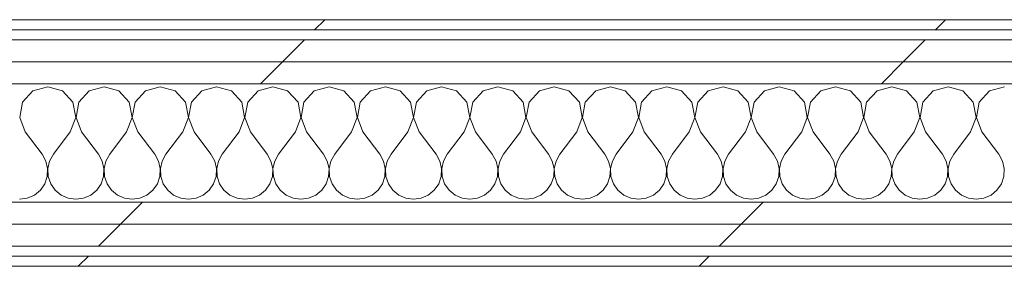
# Model space of a CAD drawing. Header units: millimetres. Extents: x -28277 to 305935, y -19284 to 4746.
# Tile 239 of 256: x 185932 to 186515, y -12070 to -11924. Entities that reach past the tile are written whole.
import ezdxf

# ---------------------------------------------------------------- set-up
doc = ezdxf.new("R2010")
doc.units = ezdxf.units.MM
doc.header["$MEASUREMENT"] = 0
doc.linetypes.add('Wipeout_Contour', pattern=[1000, 0, -1000])
doc.layers.add('Nuevo_08_E_Envans secs', color=7, linetype='Continuous')
doc.layers.add('Nuevo_08_E_Envans secs_Pluma_Nº__1', color=7, linetype='Continuous', lineweight=5)
for name, color, linetype, lineweight, true_color in [('Nuevo_08_E_Envans secs_Pluma_Nº__102', 7, 'Continuous', 5, 0xcccccc), ('Nuevo_08_E_Envans secs_Pluma_Nº__171', 171, 'Continuous', 13, 0xaaaaff), ('Nuevo_08_E_Envans secs_Pluma_Nº__177', 7, 'Continuous', 15, 0xf7e046)]:
    doc.layers.add(name, color=color, linetype=linetype, lineweight=lineweight, true_color=true_color)
pattern_1 = [(45, (184431.64, 0), (-367.696, 367.696), [390, -130]), (45, (184431.64, 367.7), (-367.696, 367.696), [390, -130])]

# ---------------------------------------------------------------- blocks, each defined once
blk = doc.blocks.new('*X622', base_point=(184431.64, 0))
at = {"layer": 'Nuevo_08_E_Envans secs_Pluma_Nº__102', "color": 254, "linetype": 'Continuous', "lineweight": 5, "true_color": 0xcccccc}
for p, q in [((185939.55, -11966.13), (185933.4, -11972.86)), ((185948.31, -11963.64), (185939.55, -11966.13)), ((185957.07, -11966.13), (185948.31, -11963.64)), ((185963.22, -11972.86), (185957.07, -11966.13)), ((185972.88, -11966.13), (185966.74, -11972.86)), ((185981.64, -11963.64), (185972.88, -11966.13)), ((185990.41, -11966.13), (185981.64, -11963.64)), ((185996.55, -11972.86), (185990.41, -11966.13)), ((186006.21, -11966.13), (186000.07, -11972.86)), ((186014.98, -11963.64), (186006.21, -11966.13)), ((186023.74, -11966.13), (186014.98, -11963.64)), ((186029.88, -11972.86), (186023.74, -11966.13)), ((186039.55, -11966.13), (186033.4, -11972.86)), ((186048.31, -11963.64), (186039.55, -11966.13)), ((186057.07, -11966.13), (186048.31, -11963.64)), ((186063.22, -11972.86), (186057.07, -11966.13)), ((186072.88, -11966.13), (186066.74, -11972.86)), ((186081.64, -11963.64), (186072.88, -11966.13)), ((186090.41, -11966.13), (186081.64, -11963.64)), ((186096.55, -11972.86), (186090.41, -11966.13)), ((186106.21, -11966.13), (186100.07, -11972.86)), ((186114.98, -11963.64), (186106.21, -11966.13)), ((186123.74, -11966.13), (186114.98, -11963.64)), ((186129.88, -11972.86), (186123.74, -11966.13)), ((186139.55, -11966.13), (186133.4, -11972.86)), ((186148.31, -11963.64), (186139.55, -11966.13)), ((186157.07, -11966.13), (186148.31, -11963.64)), ((186163.22, -11972.86), (186157.07, -11966.13)), ((186172.88, -11966.13), (186166.74, -11972.86)), ((186181.64, -11963.64), (186172.88, -11966.13)), ((186190.41, -11966.13), (186181.64, -11963.64)), ((186196.55, -11972.86), (186190.41, -11966.13)), ((186206.21, -11966.13), (186200.07, -11972.86)), ((186214.98, -11963.64), (186206.21, -11966.13)), ((186223.74, -11966.13), (186214.98, -11963.64)), ((186229.88, -11972.86), (186223.74, -11966.13)), ((186239.55, -11966.13), (186233.4, -11972.86)), ((186248.31, -11963.64), (186239.55, -11966.13)), ((186257.07, -11966.13), (186248.31, -11963.64)), ((186263.22, -11972.86), (186257.07, -11966.13)), ((186272.88, -11966.13), (186266.74, -11972.86)), ((186281.64, -11963.64), (186272.88, -11966.13)), ((186290.41, -11966.13), (186281.64, -11963.64)), ((186296.55, -11972.86), (186290.41, -11966.13)), ((186306.21, -11966.13), (186300.07, -11972.86)), ((186314.98, -11963.64), (186306.21, -11966.13)), ((186323.74, -11966.13), (186314.98, -11963.64)), ((186329.88, -11972.86), (186323.74, -11966.13)), ((186339.55, -11966.13), (186333.4, -11972.86)), ((186348.31, -11963.64), (186339.55, -11966.13)), ((186357.07, -11966.13), (186348.31, -11963.64)), ((186363.22, -11972.86), (186357.07, -11966.13)), ((186372.88, -11966.13), (186366.74, -11972.86)), ((186381.64, -11963.64), (186372.88, -11966.13)), ((186390.41, -11966.13), (186381.64, -11963.64)), ((186396.55, -11972.86), (186390.41, -11966.13)), ((186406.21, -11966.13), (186400.07, -11972.86)), ((186414.98, -11963.64), (186406.21, -11966.13)), ((186423.74, -11966.13), (186414.98, -11963.64)), ((186429.88, -11972.86), (186423.74, -11966.13)), ((186439.55, -11966.13), (186433.4, -11972.86)), ((186448.31, -11963.64), (186439.55, -11966.13)), ((186457.07, -11966.13), (186448.31, -11963.64)), ((186463.22, -11972.86), (186457.07, -11966.13)), ((186472.88, -11966.13), (186466.74, -11972.86)), ((186481.64, -11963.64), (186472.88, -11966.13)), ((186490.41, -11966.13), (186481.64, -11963.64)), ((186496.55, -11972.86), (186490.41, -11966.13)), ((186506.21, -11966.13), (186500.07, -11972.86)), ((186514.98, -11963.64), (186506.21, -11966.13)), ((185933.4, -11972.86), (185931.71, -11981.81)), ((185964.91, -11981.81), (185963.22, -11972.86)), ((185966.74, -11972.86), (185965.04, -11981.81)), ((185998.24, -11981.81), (185996.55, -11972.86)), ((186000.07, -11972.86), (185998.38, -11981.81)), ((186031.58, -11981.81), (186029.88, -11972.86)), ((186033.4, -11972.86), (186031.71, -11981.81)), ((186064.91, -11981.81), (186063.22, -11972.86)), ((186066.74, -11972.86), (186065.04, -11981.81)), ((186098.24, -11981.81), (186096.55, -11972.86)), ((186100.07, -11972.86), (186098.38, -11981.81)), ((186131.58, -11981.81), (186129.88, -11972.86)), ((186133.4, -11972.86), (186131.71, -11981.81)), ((186164.91, -11981.81), (186163.22, -11972.86)), ((186166.74, -11972.86), (186165.04, -11981.81)), ((186198.24, -11981.81), (186196.55, -11972.86)), ((186200.07, -11972.86), (186198.38, -11981.81)), ((186231.58, -11981.81), (186229.88, -11972.86)), ((186233.4, -11972.86), (186231.71, -11981.81)), ((186264.91, -11981.81), (186263.22, -11972.86)), ((186266.74, -11972.86), (186265.04, -11981.81)), ((186298.24, -11981.81), (186296.55, -11972.86)), ((186300.07, -11972.86), (186298.38, -11981.81)), ((186331.58, -11981.81), (186329.88, -11972.86)), ((186333.4, -11972.86), (186331.71, -11981.81)), ((186364.91, -11981.81), (186363.22, -11972.86)), ((186366.74, -11972.86), (186365.04, -11981.81)), ((186398.24, -11981.81), (186396.55, -11972.86)), ((186400.07, -11972.86), (186398.38, -11981.81)), ((186431.58, -11981.81), (186429.88, -11972.86)), ((186433.4, -11972.86), (186431.71, -11981.81)), ((186464.91, -11981.81), (186463.22, -11972.86)), ((186466.74, -11972.86), (186465.04, -11981.81)), ((186498.24, -11981.81), (186496.55, -11972.86)), ((186500.07, -11972.86), (186498.38, -11981.81)), ((185931.71, -11981.81), (185934.98, -11990.31)), ((185961.64, -11990.31), (185964.91, -11981.81)), ((185965.04, -11981.81), (185968.31, -11990.31)), ((185994.98, -11990.31), (185998.24, -11981.81)), ((185998.38, -11981.81), (186001.64, -11990.31)), ((186028.31, -11990.31), (186031.58, -11981.81)), ((186031.71, -11981.81), (186034.98, -11990.31)), ((186061.64, -11990.31), (186064.91, -11981.81)), ((186065.04, -11981.81), (186068.31, -11990.31)), ((186094.98, -11990.31), (186098.24, -11981.81)), ((186098.38, -11981.81), (186101.64, -11990.31)), ((186128.31, -11990.31), (186131.58, -11981.81)), ((186131.71, -11981.81), (186134.98, -11990.31)), ((186161.64, -11990.31), (186164.91, -11981.81)), ((186165.04, -11981.81), (186168.31, -11990.31)), ((186194.98, -11990.31), (186198.24, -11981.81)), ((186198.38, -11981.81), (186201.64, -11990.31)), ((186228.31, -11990.31), (186231.58, -11981.81)), ((186231.71, -11981.81), (186234.98, -11990.31)), ((186261.64, -11990.31), (186264.91, -11981.81)), ((186265.04, -11981.81), (186268.31, -11990.31)), ((186294.98, -11990.31), (186298.24, -11981.81)), ((186298.38, -11981.81), (186301.64, -11990.31)), ((186328.31, -11990.31), (186331.58, -11981.81)), ((186331.71, -11981.81), (186334.98, -11990.31)), ((186361.64, -11990.31), (186364.91, -11981.81)), ((186365.04, -11981.81), (186368.31, -11990.31)), ((186394.98, -11990.31), (186398.24, -11981.81)), ((186398.38, -11981.81), (186401.64, -11990.31)), ((186428.31, -11990.31), (186431.58, -11981.81)), ((186431.71, -11981.81), (186434.98, -11990.31)), ((186461.64, -11990.31), (186464.91, -11981.81)), ((186465.04, -11981.81), (186468.31, -11990.31)), ((186494.98, -11990.31), (186498.24, -11981.81)), ((186498.38, -11981.81), (186501.64, -11990.31)), ((185934.98, -11990.31), (185944.98, -12003.64)), ((185961.64, -11990.31), (185951.64, -12003.64)), ((185968.31, -11990.31), (185978.31, -12003.64)), ((185994.98, -11990.31), (185984.98, -12003.64)), ((186001.64, -11990.31), (186011.64, -12003.64)), ((186028.31, -11990.31), (186018.31, -12003.64)), ((186034.98, -11990.31), (186044.98, -12003.64)), ((186061.64, -11990.31), (186051.64, -12003.64)), ((186068.31, -11990.31), (186078.31, -12003.64)), ((186094.98, -11990.31), (186084.98, -12003.64)), ((186101.64, -11990.31), (186111.64, -12003.64)), ((186128.31, -11990.31), (186118.31, -12003.64)), ((186134.98, -11990.31), (186144.98, -12003.64)), ((186161.64, -11990.31), (186151.64, -12003.64)), ((186168.31, -11990.31), (186178.31, -12003.64)), ((186194.98, -11990.31), (186184.98, -12003.64)), ((186201.64, -11990.31), (186211.64, -12003.64)), ((186228.31, -11990.31), (186218.31, -12003.64)), ((186234.98, -11990.31), (186244.98, -12003.64)), ((186261.64, -11990.31), (186251.64, -12003.64)), ((186268.31, -11990.31), (186278.31, -12003.64)), ((186294.98, -11990.31), (186284.98, -12003.64)), ((186301.64, -11990.31), (186311.64, -12003.64)), ((186328.31, -11990.31), (186318.31, -12003.64)), ((186334.98, -11990.31), (186344.98, -12003.64)), ((186361.64, -11990.31), (186351.64, -12003.64)), ((186368.31, -11990.31), (186378.31, -12003.64)), ((186394.98, -11990.31), (186384.98, -12003.64)), ((186401.64, -11990.31), (186411.64, -12003.64)), ((186428.31, -11990.31), (186418.31, -12003.64)), ((186434.98, -11990.31), (186444.98, -12003.64)), ((186461.64, -11990.31), (186451.64, -12003.64)), ((186468.31, -11990.31), (186478.31, -12003.64)), ((186494.98, -11990.31), (186484.98, -12003.64)), ((186501.64, -11990.31), (186511.64, -12003.64)), ((185947.2, -12007.67), (185944.98, -12003.64)), ((185948.24, -12012.15), (185947.2, -12007.67)), ((185949.42, -12007.67), (185948.38, -12012.15)), ((185951.64, -12003.64), (185949.42, -12007.67)), ((185980.54, -12007.67), (185978.31, -12003.64)), ((185981.58, -12012.15), (185980.54, -12007.67)), ((185982.75, -12007.67), (185981.71, -12012.15)), ((185984.98, -12003.64), (185982.75, -12007.67)), ((186013.87, -12007.67), (186011.64, -12003.64)), ((186014.91, -12012.15), (186013.87, -12007.67)), ((186016.08, -12007.67), (186015.04, -12012.15)), ((186018.31, -12003.64), (186016.08, -12007.67)), ((186047.2, -12007.67), (186044.98, -12003.64)), ((186048.24, -12012.15), (186047.2, -12007.67)), ((186049.42, -12007.67), (186048.38, -12012.15)), ((186051.64, -12003.64), (186049.42, -12007.67)), ((186080.54, -12007.67), (186078.31, -12003.64)), ((186081.58, -12012.15), (186080.54, -12007.67)), ((186082.75, -12007.67), (186081.71, -12012.15)), ((186084.98, -12003.64), (186082.75, -12007.67)), ((186113.87, -12007.67), (186111.64, -12003.64)), ((186114.91, -12012.15), (186113.87, -12007.67)), ((186116.08, -12007.67), (186115.04, -12012.15)), ((186118.31, -12003.64), (186116.08, -12007.67)), ((186147.2, -12007.67), (186144.98, -12003.64)), ((186148.24, -12012.15), (186147.2, -12007.67)), ((186149.42, -12007.67), (186148.38, -12012.15)), ((186151.64, -12003.64), (186149.42, -12007.67)), ((186180.54, -12007.67), (186178.31, -12003.64)), ((186181.58, -12012.15), (186180.54, -12007.67)), ((186182.75, -12007.67), (186181.71, -12012.15)), ((186184.98, -12003.64), (186182.75, -12007.67)), ((186213.87, -12007.67), (186211.64, -12003.64)), ((186214.91, -12012.15), (186213.87, -12007.67)), ((186216.08, -12007.67), (186215.04, -12012.15)), ((186218.31, -12003.64), (186216.08, -12007.67)), ((186247.2, -12007.67), (186244.98, -12003.64)), ((186248.24, -12012.15), (186247.2, -12007.67)), ((186249.42, -12007.67), (186248.38, -12012.15)), ((186251.64, -12003.64), (186249.42, -12007.67)), ((186280.54, -12007.67), (186278.31, -12003.64)), ((186281.58, -12012.15), (186280.54, -12007.67)), ((186282.75, -12007.67), (186281.71, -12012.15)), ((186284.98, -12003.64), (186282.75, -12007.67)), ((186313.87, -12007.67), (186311.64, -12003.64)), ((186314.91, -12012.15), (186313.87, -12007.67)), ((186316.08, -12007.67), (186315.04, -12012.15)), ((186318.31, -12003.64), (186316.08, -12007.67)), ((186347.2, -12007.67), (186344.98, -12003.64)), ((186348.24, -12012.15), (186347.2, -12007.67)), ((186349.42, -12007.67), (186348.38, -12012.15)), ((186351.64, -12003.64), (186349.42, -12007.67)), ((186380.54, -12007.67), (186378.31, -12003.64)), ((186381.58, -12012.15), (186380.54, -12007.67)), ((186382.75, -12007.67), (186381.71, -12012.15)), ((186384.98, -12003.64), (186382.75, -12007.67)), ((186413.87, -12007.67), (186411.64, -12003.64)), ((186414.91, -12012.15), (186413.87, -12007.67)), ((186416.08, -12007.67), (186415.04, -12012.15)), ((186418.31, -12003.64), (186416.08, -12007.67)), ((186447.2, -12007.67), (186444.98, -12003.64)), ((186448.24, -12012.15), (186447.2, -12007.67)), ((186449.42, -12007.67), (186448.38, -12012.15)), ((186451.64, -12003.64), (186449.42, -12007.67)), ((186480.54, -12007.67), (186478.31, -12003.64)), ((186481.58, -12012.15), (186480.54, -12007.67)), ((186482.75, -12007.67), (186481.71, -12012.15)), ((186484.98, -12003.64), (186482.75, -12007.67)), ((186513.87, -12007.67), (186511.64, -12003.64)), ((186514.91, -12012.15), (186513.87, -12007.67)), ((185948.02, -12016.74), (185948.24, -12012.15)), ((185948.38, -12012.15), (185948.6, -12016.74)), ((185981.35, -12016.74), (185981.58, -12012.15)), ((185981.71, -12012.15), (185981.93, -12016.74)), ((186014.69, -12016.74), (186014.91, -12012.15)), ((186015.04, -12012.15), (186015.27, -12016.74)), ((186048.02, -12016.74), (186048.24, -12012.15)), ((186048.38, -12012.15), (186048.6, -12016.74)), ((186081.35, -12016.74), (186081.58, -12012.15)), ((186081.71, -12012.15), (186081.93, -12016.74)), ((186114.69, -12016.74), (186114.91, -12012.15)), ((186115.04, -12012.15), (186115.27, -12016.74)), ((186148.02, -12016.74), (186148.24, -12012.15)), ((186148.38, -12012.15), (186148.6, -12016.74)), ((186181.35, -12016.74), (186181.58, -12012.15)), ((186181.71, -12012.15), (186181.93, -12016.74)), ((186214.69, -12016.74), (186214.91, -12012.15)), ((186215.04, -12012.15), (186215.27, -12016.74)), ((186248.02, -12016.74), (186248.24, -12012.15)), ((186248.38, -12012.15), (186248.6, -12016.74)), ((186281.35, -12016.74), (186281.58, -12012.15)), ((186281.71, -12012.15), (186281.93, -12016.74)), ((186314.69, -12016.74), (186314.91, -12012.15)), ((186315.04, -12012.15), (186315.27, -12016.74)), ((186348.02, -12016.74), (186348.24, -12012.15)), ((186348.38, -12012.15), (186348.6, -12016.74)), ((186381.35, -12016.74), (186381.58, -12012.15)), ((186381.71, -12012.15), (186381.93, -12016.74)), ((186414.69, -12016.74), (186414.91, -12012.15)), ((186415.04, -12012.15), (186415.27, -12016.74)), ((186448.02, -12016.74), (186448.24, -12012.15)), ((186448.38, -12012.15), (186448.6, -12016.74)), ((186481.35, -12016.74), (186481.58, -12012.15)), ((186481.71, -12012.15), (186481.93, -12016.74)), ((186514.69, -12016.74), (186514.91, -12012.15)), ((185943.95, -12024.89), (185946.55, -12021.1)), ((185946.55, -12021.1), (185948.02, -12016.74)), ((185948.6, -12016.74), (185950.07, -12021.1)), ((185950.07, -12021.1), (185952.67, -12024.89)), ((185977.28, -12024.89), (185979.88, -12021.1)), ((185979.88, -12021.1), (185981.35, -12016.74)), ((185981.93, -12016.74), (185983.4, -12021.1)), ((185983.4, -12021.1), (185986.01, -12024.89)), ((186010.61, -12024.89), (186013.22, -12021.1)), ((186013.22, -12021.1), (186014.69, -12016.74)), ((186015.27, -12016.74), (186016.74, -12021.1)), ((186016.74, -12021.1), (186019.34, -12024.89)), ((186043.95, -12024.89), (186046.55, -12021.1)), ((186046.55, -12021.1), (186048.02, -12016.74)), ((186048.6, -12016.74), (186050.07, -12021.1)), ((186050.07, -12021.1), (186052.67, -12024.89)), ((186077.28, -12024.89), (186079.88, -12021.1)), ((186079.88, -12021.1), (186081.35, -12016.74)), ((186081.93, -12016.74), (186083.4, -12021.1)), ((186083.4, -12021.1), (186086.01, -12024.89)), ((186110.61, -12024.89), (186113.22, -12021.1)), ((186113.22, -12021.1), (186114.69, -12016.74)), ((186115.27, -12016.74), (186116.74, -12021.1)), ((186116.74, -12021.1), (186119.34, -12024.89)), ((186143.95, -12024.89), (186146.55, -12021.1)), ((186146.55, -12021.1), (186148.02, -12016.74)), ((186148.6, -12016.74), (186150.07, -12021.1)), ((186150.07, -12021.1), (186152.67, -12024.89)), ((186177.28, -12024.89), (186179.88, -12021.1)), ((186179.88, -12021.1), (186181.35, -12016.74)), ((186181.93, -12016.74), (186183.4, -12021.1)), ((186183.4, -12021.1), (186186.01, -12024.89)), ((186210.61, -12024.89), (186213.22, -12021.1)), ((186213.22, -12021.1), (186214.69, -12016.74)), ((186215.27, -12016.74), (186216.74, -12021.1)), ((186216.74, -12021.1), (186219.34, -12024.89)), ((186243.95, -12024.89), (186246.55, -12021.1)), ((186246.55, -12021.1), (186248.02, -12016.74)), ((186248.6, -12016.74), (186250.07, -12021.1)), ((186250.07, -12021.1), (186252.67, -12024.89)), ((186277.28, -12024.89), (186279.88, -12021.1)), ((186279.88, -12021.1), (186281.35, -12016.74)), ((186281.93, -12016.74), (186283.4, -12021.1)), ((186283.4, -12021.1), (186286.01, -12024.89)), ((186310.61, -12024.89), (186313.22, -12021.1)), ((186313.22, -12021.1), (186314.69, -12016.74)), ((186315.27, -12016.74), (186316.74, -12021.1)), ((186316.74, -12021.1), (186319.34, -12024.89)), ((186343.95, -12024.89), (186346.55, -12021.1)), ((186346.55, -12021.1), (186348.02, -12016.74)), ((186348.6, -12016.74), (186350.07, -12021.1)), ((186350.07, -12021.1), (186352.67, -12024.89)), ((186377.28, -12024.89), (186379.88, -12021.1)), ((186379.88, -12021.1), (186381.35, -12016.74)), ((186381.93, -12016.74), (186383.4, -12021.1)), ((186383.4, -12021.1), (186386.01, -12024.89)), ((186410.61, -12024.89), (186413.22, -12021.1)), ((186413.22, -12021.1), (186414.69, -12016.74)), ((186415.27, -12016.74), (186416.74, -12021.1)), ((186416.74, -12021.1), (186419.34, -12024.89)), ((186443.95, -12024.89), (186446.55, -12021.1)), ((186446.55, -12021.1), (186448.02, -12016.74)), ((186448.6, -12016.74), (186450.07, -12021.1)), ((186450.07, -12021.1), (186452.67, -12024.89)), ((186477.28, -12024.89), (186479.88, -12021.1)), ((186479.88, -12021.1), (186481.35, -12016.74)), ((186481.93, -12016.74), (186483.4, -12021.1)), ((186483.4, -12021.1), (186486.01, -12024.89)), ((186510.61, -12024.89), (186513.22, -12021.1)), ((186513.22, -12021.1), (186514.69, -12016.74)), ((185940.41, -12027.82), (185943.95, -12024.89)), ((185952.67, -12024.89), (185956.21, -12027.82)), ((185973.74, -12027.82), (185977.28, -12024.89)), ((185986.01, -12024.89), (185989.55, -12027.82)), ((186007.07, -12027.82), (186010.61, -12024.89)), ((186019.34, -12024.89), (186022.88, -12027.82)), ((186040.41, -12027.82), (186043.95, -12024.89)), ((186052.67, -12024.89), (186056.21, -12027.82)), ((186073.74, -12027.82), (186077.28, -12024.89)), ((186086.01, -12024.89), (186089.55, -12027.82)), ((186107.07, -12027.82), (186110.61, -12024.89)), ((186119.34, -12024.89), (186122.88, -12027.82)), ((186140.41, -12027.82), (186143.95, -12024.89)), ((186152.67, -12024.89), (186156.21, -12027.82)), ((186173.74, -12027.82), (186177.28, -12024.89)), ((186186.01, -12024.89), (186189.55, -12027.82)), ((186207.07, -12027.82), (186210.61, -12024.89)), ((186219.34, -12024.89), (186222.88, -12027.82)), ((186240.41, -12027.82), (186243.95, -12024.89)), ((186252.67, -12024.89), (186256.21, -12027.82)), ((186273.74, -12027.82), (186277.28, -12024.89)), ((186286.01, -12024.89), (186289.55, -12027.82)), ((186307.07, -12027.82), (186310.61, -12024.89)), ((186319.34, -12024.89), (186322.88, -12027.82)), ((186340.41, -12027.82), (186343.95, -12024.89)), ((186352.67, -12024.89), (186356.21, -12027.82)), ((186373.74, -12027.82), (186377.28, -12024.89)), ((186386.01, -12024.89), (186389.55, -12027.82)), ((186407.07, -12027.82), (186410.61, -12024.89)), ((186419.34, -12024.89), (186422.88, -12027.82)), ((186440.41, -12027.82), (186443.95, -12024.89)), ((186452.67, -12024.89), (186456.21, -12027.82)), ((186473.74, -12027.82), (186477.28, -12024.89)), ((186486.01, -12024.89), (186489.55, -12027.82)), ((186507.07, -12027.82), (186510.61, -12024.89)), ((185931.64, -12030.31), (185936.2, -12029.67)), ((185936.2, -12029.67), (185940.41, -12027.82)), ((185956.21, -12027.82), (185960.42, -12029.67)), ((185960.42, -12029.67), (185964.98, -12030.31)), ((185964.98, -12030.31), (185969.53, -12029.67)), ((185969.53, -12029.67), (185973.74, -12027.82)), ((185989.55, -12027.82), (185993.76, -12029.67)), ((185993.76, -12029.67), (185998.31, -12030.31)), ((185998.31, -12030.31), (186002.86, -12029.67)), ((186002.86, -12029.67), (186007.07, -12027.82)), ((186022.88, -12027.82), (186027.09, -12029.67)), ((186027.09, -12029.67), (186031.64, -12030.31)), ((186031.64, -12030.31), (186036.2, -12029.67)), ((186036.2, -12029.67), (186040.41, -12027.82)), ((186056.21, -12027.82), (186060.42, -12029.67)), ((186060.42, -12029.67), (186064.98, -12030.31)), ((186064.98, -12030.31), (186069.53, -12029.67)), ((186069.53, -12029.67), (186073.74, -12027.82)), ((186089.55, -12027.82), (186093.76, -12029.67)), ((186093.76, -12029.67), (186098.31, -12030.31)), ((186098.31, -12030.31), (186102.86, -12029.67)), ((186102.86, -12029.67), (186107.07, -12027.82)), ((186122.88, -12027.82), (186127.09, -12029.67)), ((186127.09, -12029.67), (186131.64, -12030.31)), ((186131.64, -12030.31), (186136.2, -12029.67)), ((186136.2, -12029.67), (186140.41, -12027.82)), ((186156.21, -12027.82), (186160.42, -12029.67)), ((186160.42, -12029.67), (186164.98, -12030.31)), ((186164.98, -12030.31), (186169.53, -12029.67)), ((186169.53, -12029.67), (186173.74, -12027.82)), ((186189.55, -12027.82), (186193.76, -12029.67)), ((186193.76, -12029.67), (186198.31, -12030.31)), ((186198.31, -12030.31), (186202.86, -12029.67)), ((186202.86, -12029.67), (186207.07, -12027.82)), ((186222.88, -12027.82), (186227.09, -12029.67)), ((186227.09, -12029.67), (186231.64, -12030.31)), ((186231.64, -12030.31), (186236.2, -12029.67)), ((186236.2, -12029.67), (186240.41, -12027.82)), ((186256.21, -12027.82), (186260.42, -12029.67)), ((186260.42, -12029.67), (186264.98, -12030.31)), ((186264.98, -12030.31), (186269.53, -12029.67)), ((186269.53, -12029.67), (186273.74, -12027.82)), ((186289.55, -12027.82), (186293.76, -12029.67)), ((186293.76, -12029.67), (186298.31, -12030.31)), ((186298.31, -12030.31), (186302.86, -12029.67)), ((186302.86, -12029.67), (186307.07, -12027.82)), ((186322.88, -12027.82), (186327.09, -12029.67)), ((186327.09, -12029.67), (186331.64, -12030.31)), ((186331.64, -12030.31), (186336.2, -12029.67)), ((186336.2, -12029.67), (186340.41, -12027.82)), ((186356.21, -12027.82), (186360.42, -12029.67)), ((186360.42, -12029.67), (186364.98, -12030.31)), ((186364.98, -12030.31), (186369.53, -12029.67)), ((186369.53, -12029.67), (186373.74, -12027.82)), ((186389.55, -12027.82), (186393.76, -12029.67)), ((186393.76, -12029.67), (186398.31, -12030.31)), ((186398.31, -12030.31), (186402.86, -12029.67)), ((186402.86, -12029.67), (186407.07, -12027.82)), ((186422.88, -12027.82), (186427.09, -12029.67)), ((186427.09, -12029.67), (186431.64, -12030.31)), ((186431.64, -12030.31), (186436.2, -12029.67)), ((186436.2, -12029.67), (186440.41, -12027.82)), ((186456.21, -12027.82), (186460.42, -12029.67)), ((186460.42, -12029.67), (186464.98, -12030.31)), ((186464.98, -12030.31), (186469.53, -12029.67)), ((186469.53, -12029.67), (186473.74, -12027.82)), ((186489.55, -12027.82), (186493.76, -12029.67)), ((186493.76, -12029.67), (186498.31, -12030.31)), ((186498.31, -12030.31), (186502.86, -12029.67)), ((186502.86, -12029.67), (186507.07, -12027.82))]:
    blk.add_line(p, q, dxfattribs=at)
blk = doc.blocks.new('Muro_177_7', base_point=(190513.75, -12069.98))
at = {"color": 254, "linetype": 'Wipeout_Contour', "lineweight": 0, "ltscale": 747605.053685}
blk.add_wipeout([(184801.53, -11923.98), (184801.53, -11929.98), (188239.04, -11929.98), (188239.04, -11923.98)], dxfattribs=at).dxf.layer = 'Nuevo_08_E_Envans secs'
at = {"color": 254, "linetype": 'Wipeout_Contour', "lineweight": 0, "ltscale": 747620.988418}
blk.add_wipeout([(184807.53, -11948.98), (188239.04, -11948.98), (188239.04, -11935.98), (184807.53, -11935.98)], dxfattribs=at).dxf.layer = 'Nuevo_08_E_Envans secs'
at = {"color": 254, "linetype": 'Wipeout_Contour', "lineweight": 0, "ltscale": 746222.90916}
blk.add_wipeout([(185275.53, -12069.98), (187054.56, -12069.98), (187054.56, -12063.98), (185275.53, -12063.98)], dxfattribs=at).dxf.layer = 'Nuevo_08_E_Envans secs'
at = {"layer": 'Nuevo_08_E_Envans secs_Pluma_Nº__171', "linetype": 'Continuous', "lineweight": 13, "true_color": 0xaaaaff}
h = blk.add_hatch(dxfattribs=at)
h.set_pattern_fill('Panellat_HPL_0007', color=161, style=0, pattern_type=2)
h.set_pattern_definition(pattern_1)
h.paths.add_polyline_path([(184801.53, -11923.98), (184801.53, -11929.98), (188239.04, -11929.98), (188239.04, -11923.98)])
h = blk.add_hatch(dxfattribs=at)
h.set_pattern_fill('Panellat_HPL_0007', color=161, style=0, pattern_type=2)
h.set_pattern_definition(pattern_1)
h.paths.add_polyline_path([(185275.53, -12069.98), (187054.56, -12069.98), (187054.56, -12063.98), (185275.53, -12063.98)])
at = {"layer": 'Nuevo_08_E_Envans secs_Pluma_Nº__177', "linetype": 'Continuous', "lineweight": 15, "true_color": 0xf7e046}
h = blk.add_hatch(dxfattribs=at)
h.set_pattern_fill('Panellat_HPL_0007', color=53, style=0, pattern_type=2)
h.set_pattern_definition(pattern_1)
h.paths.add_polyline_path([(184807.53, -11948.98), (188239.04, -11948.98), (188239.04, -11935.98), (184807.53, -11935.98)])
at = {"layer": 'Nuevo_08_E_Envans secs_Pluma_Nº__1', "color": 7, "linetype": 'Continuous', "lineweight": 5}
for p, q in [((188239.04, -11929.98), (184807.53, -11929.98)), ((188239.04, -11935.98), (184807.53, -11935.98)), ((187054.56, -12063.98), (185275.53, -12063.98))]:
    blk.add_line(p, q, dxfattribs=at)
at = {"layer": 'Nuevo_08_E_Envans secs_Pluma_Nº__1', "color": 7, "linetype": 'Continuous', "lineweight": 5, "flags": 128}
for points in [[(188239.04, -11923.98), (184795.53, -11923.98)], [(185275.53, -12069.98), (187054.56, -12069.98)]]:
    blk.add_lwpolyline(points, dxfattribs=at)
at = {"color": 254, "linetype": 'Wipeout_Contour', "lineweight": 0, "ltscale": 747650.258883}
blk.add_wipeout([(184820.53, -11961.98), (188239.04, -11961.98), (188239.04, -11948.98), (184820.53, -11948.98)], dxfattribs=at).dxf.layer = 'Nuevo_08_E_Envans secs'
at = {"layer": 'Nuevo_08_E_Envans secs_Pluma_Nº__177', "linetype": 'Continuous', "lineweight": 15, "true_color": 0xf7e046}
h = blk.add_hatch(dxfattribs=at)
h.set_pattern_fill('Panellat_HPL_0007', color=53, style=0, pattern_type=2)
h.set_pattern_definition(pattern_1)
h.paths.add_polyline_path([(184820.53, -11961.98), (188239.04, -11961.98), (188239.04, -11948.98), (184820.53, -11948.98)])
at = {"layer": 'Nuevo_08_E_Envans secs_Pluma_Nº__1', "color": 7, "linetype": 'Continuous', "lineweight": 5}
for p, q in [((188239.04, -11948.98), (184820.53, -11948.98)), ((187092.56, -11961.98), (185250.53, -11961.98))]:
    blk.add_line(p, q, dxfattribs=at)
at = {"layer": 'Nuevo_08_E_Envans secs', "color": 7, "lineweight": 20}
blk.add_blockref('*X622', (184431.64, 0), dxfattribs=at)
at = {"color": 254, "linetype": 'Wipeout_Contour', "lineweight": 0, "ltscale": 746215.546195}
blk.add_wipeout([(185250.53, -12044.98), (187079.56, -12044.98), (187079.56, -12031.98), (185250.53, -12031.98)], dxfattribs=at).dxf.layer = 'Nuevo_08_E_Envans secs'
at = {"layer": 'Nuevo_08_E_Envans secs_Pluma_Nº__177', "linetype": 'Continuous', "lineweight": 15, "true_color": 0xf7e046}
h = blk.add_hatch(dxfattribs=at)
h.set_pattern_fill('Panellat_HPL_0007', color=53, style=0, pattern_type=2)
h.set_pattern_definition(pattern_1)
h.paths.add_polyline_path([(185250.53, -12044.98), (187079.56, -12044.98), (187079.56, -12031.98), (185250.53, -12031.98)])
at = {"layer": 'Nuevo_08_E_Envans secs_Pluma_Nº__1', "color": 7, "linetype": 'Continuous', "lineweight": 5}
blk.add_line((187079.56, -12031.98), (185250.53, -12031.98), dxfattribs=at)
at = {"color": 254, "linetype": 'Wipeout_Contour', "lineweight": 0, "ltscale": 746218.902618}
blk.add_wipeout([(185263.53, -12057.98), (187066.56, -12057.98), (187066.56, -12044.98), (185263.53, -12044.98)], dxfattribs=at).dxf.layer = 'Nuevo_08_E_Envans secs'
at = {"layer": 'Nuevo_08_E_Envans secs_Pluma_Nº__177', "linetype": 'Continuous', "lineweight": 15, "true_color": 0xf7e046}
h = blk.add_hatch(dxfattribs=at)
h.set_pattern_fill('Panellat_HPL_0007', color=53, style=0, pattern_type=2)
h.set_pattern_definition(pattern_1)
h.paths.add_polyline_path([(185263.53, -12057.98), (187066.56, -12057.98), (187066.56, -12044.98), (185263.53, -12044.98)])
at = {"layer": 'Nuevo_08_E_Envans secs_Pluma_Nº__1', "color": 7, "linetype": 'Continuous', "lineweight": 5}
for p, q in [((187066.56, -12044.98), (185263.53, -12044.98)), ((187060.56, -12057.98), (185269.53, -12057.98))]:
    blk.add_line(p, q, dxfattribs=at)

msp = doc.modelspace()

# ---------------------------------------------------------------- block references
at = {"layer": 'Nuevo_08_E_Envans secs', "color": 7, "lineweight": 20}
msp.add_blockref('Muro_177_7', (190513.749, -12069.976), dxfattribs=at)

doc.saveas('drawing.dxf')
